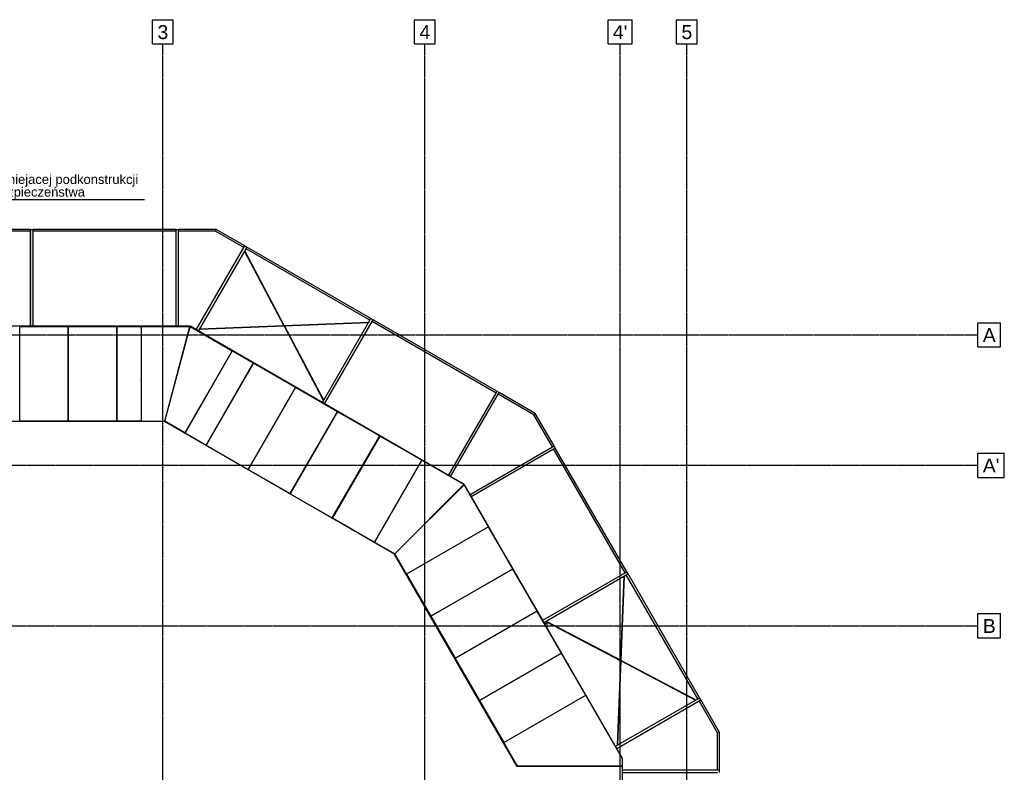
# Model space of a CAD drawing. Header units: millimetres. Extents: x 300 to 62366, y 297 to 39548.
# Tile 4 of 5: x 20123 to 40418, y 24023 to 39548. Entities that reach past the tile are written whole.
import ezdxf

# ---------------------------------------------------------------- set-up
doc = ezdxf.new("R2010")
doc.units = ezdxf.units.MM
doc.linetypes.add('DXK_LINE_DOT3', pattern=[5.9187, 2.979, -0.9799, 0.9799, -0.9799])
doc.styles.add('Arial', font='ARIAL.TTF', dxfattribs={"height": 0.2})

# ---------------------------------------------------------------- blocks, each defined once
blk = doc.blocks.new('Part-3349 - 1314')
at = {"color": 7}
for p, q in [((23764, 33149), (24744, 34847)), ((23808, 33124), (24788, 34822)), ((24764, 34881), (24808, 34856))]:
    blk.add_line(p, q, dxfattribs=at)
blk = doc.blocks.new('Part-3716 - 1314')
at = {"color": 7}
for p, q in [((25578, 33241), (27318, 33309)), ((25583, 33231), (27315, 33299)), ((27318, 33309), (27318, 33307)), ((27318, 33308), (27318, 33309)), ((27318, 33304), (27318, 33308)), ((27318, 33307), (27318, 33304)), ((23833, 33163), (25572, 33231)), ((23833, 33164), (23833, 33167)), ((23833, 33163), (23833, 33164)), ((23836, 33173), (25567, 33240))]:
    blk.add_line(p, q, dxfattribs=at)
blk = doc.blocks.new('Part-3730 - 1314')
at = {"color": 7}
for p, q in [((27848, 28522), (27854, 28528)), ((30376, 24143), (27848, 28522)), ((30381, 24152), (27854, 28528)), ((27903, 28577), (27891, 28565)), ((27903, 28576), (27903, 28577)), ((28153, 28143), (28153, 28144)), ((28654, 27275), (28653, 27277)), ((29155, 26407), (29154, 26409)), ((29656, 25539), (29655, 25541)), ((30158, 24671), (30156, 24673)), ((30376, 24143), (30381, 24152))]:
    blk.add_line(p, q, dxfattribs=at)
blk = doc.blocks.new('Part-3358 - 1314')
at = {"color": 7}
blk.add_line((29961, 31882), (30004, 31857), dxfattribs=at)
blk = doc.blocks.new('Part-3732 - 1314')
at = {"color": 7}
for p, q in [((17619, 31332), (17619, 31332)), ((17623, 31316), (17619, 31332)), ((17636, 31266), (17637, 31266)), ((17639, 31257), (17636, 31266)), ((23110, 31257), (17639, 31257)), ((18118, 31332), (18120, 31332)), ((18118, 31266), (18120, 31266)), ((19120, 31332), (19122, 31332)), ((19120, 31266), (19122, 31266)), ((20122, 31332), (20124, 31332)), ((20122, 31266), (20124, 31266)), ((21124, 31332), (21126, 31332)), ((21124, 31266), (21126, 31266)), ((22126, 31332), (22128, 31332)), ((22126, 31266), (22128, 31266)), ((22628, 31332), (22630, 31332)), ((22628, 31266), (22630, 31266)), ((23110, 31257), (23112, 31266)), ((23112, 31266), (23112, 31266)), ((23126, 31316), (23130, 31332)), ((23129, 31332), (23130, 31332))]:
    blk.add_line(p, q, dxfattribs=at)
blk = doc.blocks.new('Part-2362 - 1314')
at = {"color": 7}
for p, q in [((30175, 26998), (30179, 26998)), ((30349, 27098), (30353, 27098)), ((30940, 27098), (30997, 27098)), ((30997, 26999), (30997, 27098))]:
    blk.add_line(p, q, dxfattribs=at)
blk = doc.blocks.new('Part-3350 - 1314')
at = {"color": 7}
blk.add_line((24764, 34881), (24808, 34856), dxfattribs=at)
blk = doc.blocks.new('Part-2193 - 1314')
at = {"color": 7}
for p, q in [((24910, 30408), (24912, 30408)), ((26009, 30308), (26011, 30308)), ((26067, 30408), (26069, 30408)), ((27166, 30308), (27168, 30308)), ((27224, 30408), (27226, 30408)), ((28323, 30308), (28326, 30308)), ((28381, 30408), (28384, 30408))]:
    blk.add_line(p, q, dxfattribs=at)
blk = doc.blocks.new('Part-3740 - 1314')
at = {"color": 7}
for p, q in [((30376, 24143), (30381, 24152)), ((32549, 24152), (30381, 24152)), ((32549, 24143), (32549, 24152)), ((32549, 24143), (30376, 24143))]:
    blk.add_line(p, q, dxfattribs=at)
blk = doc.blocks.new('Part-3389 - 1314')
at = {"color": 7}
for p, q in [((29405, 29757), (31103, 30737)), ((29430, 29714), (31128, 30693)), ((31162, 30713), (31137, 30757))]:
    blk.add_line(p, q, dxfattribs=at)
blk = doc.blocks.new('Part-3756 - 1314')
at = {"color": 7}
for p, q in [((27891, 28565), (27854, 28528)), ((27892, 28564), (27891, 28565)), ((28140, 28135), (28139, 28136)), ((28641, 27267), (28640, 27269)), ((29142, 26399), (29141, 26401)), ((29643, 25531), (29642, 25533)), ((30144, 24663), (30143, 24665)), ((30381, 24152), (30381, 24152))]:
    blk.add_line(p, q, dxfattribs=at)
blk = doc.blocks.new('Part-2627 - 1314')
at = {"color": 7}
blk.add_line((29704, 29038), (29703, 29039), dxfattribs=at)
blk = doc.blocks.new('Part-3615 - 1314')
at = {"color": 7}
for p, q in [((30722, 31396), (30751, 31425)), ((31103, 30737), (30722, 31396)), ((31137, 30757), (30751, 31425)), ((31103, 30737), (31137, 30757))]:
    blk.add_line(p, q, dxfattribs=at)
blk = doc.blocks.new('Part-2620 - 1314')
at = {"color": 7}
for p, q in [((29214, 29888), (29243, 29917)), ((29215, 29886), (29214, 29888)), ((29403, 29760), (29287, 29961)), ((29903, 28894), (29433, 29708)), ((29704, 29038), (29704, 29040)), ((30403, 28028), (29933, 28842)), ((30205, 28170), (30204, 28172)), ((30903, 27162), (30433, 27976)), ((30706, 27303), (30705, 27304)), ((30940, 27098), (30933, 27110)), ((30940, 27098), (30940, 27098))]:
    blk.add_line(p, q, dxfattribs=at)
blk = doc.blocks.new('Part-3617 - 1314')
at = {"color": 7}
for p, q in [((34127, 25497), (34162, 25517)), ((34509, 24836), (34127, 25497)), ((34549, 24846), (34162, 25517)), ((34509, 24836), (34549, 24846))]:
    blk.add_line(p, q, dxfattribs=at)
blk = doc.blocks.new('Part-35517 - 1314')
at = {"color": 7}
for p, q in [((30788, 27350), (29098, 26374)), ((31288, 26484), (30788, 27350)), ((29598, 25508), (31288, 26484)), ((29098, 26374), (29598, 25508))]:
    blk.add_line(p, q, dxfattribs=at)
blk = doc.blocks.new('Part-35503 - 1314')
at = {"color": 7}
for p, q in [((20124, 33217), (21124, 33217)), ((20124, 31266), (20124, 33217)), ((21124, 33217), (21124, 31266)), ((21124, 31266), (20124, 31266))]:
    blk.add_line(p, q, dxfattribs=at)
blk = doc.blocks.new('Part-3779 - 1314')
at = {"color": 7}
for p, q in [((23110, 31257), (17639, 31257)), ((27848, 28522), (23110, 31257)), ((30376, 24143), (27848, 28522)), ((32549, 24143), (30376, 24143)), ((32549, 17953), (32549, 24143))]:
    blk.add_line(p, q, dxfattribs=at)
blk = doc.blocks.new('Part-3718 - 1314')
at = {"color": 7}
for p, q in [((30971, 27137), (30973, 27140)), ((30971, 27136), (30971, 27137)), ((30971, 27136), (32511, 26325)), ((30978, 27143), (32512, 26336)), ((32521, 26320), (34054, 25513)), ((32522, 26331), (34062, 25520)), ((34061, 25519), (34059, 25516)), ((34060, 25516), (34061, 25519)), ((34062, 25520), (34061, 25519)), ((34061, 25519), (34062, 25520))]:
    blk.add_line(p, q, dxfattribs=at)
blk = doc.blocks.new('Part-3783 - 1314')
at = {"color": 7}
for p, q in [((32549, 24310), (32543, 24309)), ((32543, 24157), (32549, 24152)), ((32549, 24152), (32549, 24310))]:
    blk.add_line(p, q, dxfattribs=at)
blk = doc.blocks.new('Part-3755 - 1314')
at = {"color": 7}
blk.add_line((30381, 24152), (30381, 24152), dxfattribs=at)
blk = doc.blocks.new('Part-28523 - 1314')
at = {"color": 7}
for p, q in [((22128, 32694), (22126, 32696)), ((22128, 32624), (22126, 32626)), ((22630, 32193), (22628, 32194)), ((22630, 32122), (22628, 32124))]:
    blk.add_line(p, q, dxfattribs=at)
blk = doc.blocks.new('Part-3286 - 1314')
at = {"color": 7}
blk.add_line((23349, 35223), (23399, 35223), dxfattribs=at)
blk = doc.blocks.new('Part-35519 - 1314')
at = {"color": 7}
for p, q in [((30101, 24638), (31790, 25613)), ((31790, 25613), (32543, 24309)), ((30381, 24152), (30101, 24638)), ((32543, 24152), (30381, 24152)), ((32543, 24309), (32543, 24152))]:
    blk.add_line(p, q, dxfattribs=at)
blk = doc.blocks.new('Part-35512 - 1314')
at = {"color": 7}
for p, q in [((28413, 30459), (27437, 28769)), ((29281, 29958), (28413, 30459)), ((27854, 28528), (29281, 29958)), ((27437, 28769), (27854, 28528))]:
    blk.add_line(p, q, dxfattribs=at)
blk = doc.blocks.new('Part-2063 - 1314')
at = {"color": 7}
for p, q in [((28512, 30408), (28524, 30408)), ((28524, 30401), (28524, 30408)), ((28424, 29096), (28424, 29099)), ((28524, 29196), (28524, 29200)), ((28424, 28299), (28424, 28300)), ((28524, 28357), (28524, 28358))]:
    blk.add_line(p, q, dxfattribs=at)
blk = doc.blocks.new('Part-2481 - 1314')
at = {"color": 7}
for p, q in [((23608, 33124), (23612, 33122)), ((24458, 32633), (24459, 32633)), ((24892, 32383), (24894, 32382)), ((25760, 31882), (25762, 31881)), ((26628, 31381), (26630, 31380)), ((27496, 30880), (27497, 30879)), ((28381, 30408), (28384, 30408))]:
    blk.add_line(p, q, dxfattribs=at)
blk = doc.blocks.new('GridLine-4258 - 1314')
at = {"color": 6}
for p, q in [((33663, 39548), (34086, 39548)), ((33663, 39048), (33663, 39548)), ((34086, 39048), (34086, 39548)), ((33663, 39048), (34086, 39048)), ((33663, 3048), (34086, 3048)), ((33663, 2548), (33663, 3048)), ((34086, 2548), (34086, 3048)), ((33663, 2548), (34086, 2548))]:
    blk.add_line(p, q, dxfattribs=at)
at = {"color": 6, "linetype": 'DXK_LINE_DOT3'}
blk.add_line((33874, 3048), (33874, 39048), dxfattribs=at)
at = {"color": 7, "style": 'Arial'}
for p in [(33763, 39148), (33763, 2648)]:
    blk.add_text('5', height=287, dxfattribs=at).set_placement(p)
blk = doc.blocks.new('Part-3863 - 1314')
at = {"color": 7}
for p, q in [((30933, 27110), (30903, 27162)), ((30903, 27162), (30903, 27162)), ((30933, 27110), (30933, 27110))]:
    blk.add_line(p, q, dxfattribs=at)
blk = doc.blocks.new('Part-3786 - 1314')
at = {"color": 7}
for p, q in [((23636, 33223), (17112, 33223)), ((17112, 33223), (17129, 33163)), ((17114, 33217), (18120, 33217)), ((17129, 33163), (17130, 33163)), ((18118, 33163), (18120, 33163)), ((19120, 33217), (19122, 33217)), ((19120, 33163), (19122, 33163)), ((20122, 33217), (20124, 33217)), ((20122, 33163), (20124, 33163)), ((21124, 33217), (21126, 33217)), ((21124, 33163), (21126, 33163)), ((22126, 33217), (22128, 33217)), ((22126, 33163), (22128, 33163)), ((22628, 33217), (23635, 33217)), ((22628, 33163), (22630, 33163)), ((23620, 33163), (23618, 33163)), ((23620, 33163), (23636, 33223))]:
    blk.add_line(p, q, dxfattribs=at)
blk = doc.blocks.new('Part-2764 - 1314')
at = {"color": 7}
for p, q in [((31207, 26435), (31206, 26436)), ((31709, 25566), (31707, 25569))]:
    blk.add_line(p, q, dxfattribs=at)
blk = doc.blocks.new('Part-2455 - 1314')
at = {"color": 7}
for p, q in [((18118, 33163), (18120, 33163)), ((19120, 33163), (19122, 33163)), ((20122, 33163), (20124, 33163)), ((21124, 33163), (21126, 33163)), ((22126, 33163), (22128, 33163)), ((22628, 33163), (22630, 33163))]:
    blk.add_line(p, q, dxfattribs=at)
blk = doc.blocks.new('Part-2499 - 1314')
at = {"color": 7}
for p, q in [((29214, 29888), (29212, 29889)), ((29243, 29917), (29214, 29888))]:
    blk.add_line(p, q, dxfattribs=at)
blk = doc.blocks.new('Part-3862 - 1314')
at = {"color": 7}
for p, q in [((29086, 30077), (29034, 30107)), ((29034, 30107), (29034, 30107)), ((29086, 30077), (29086, 30077))]:
    blk.add_line(p, q, dxfattribs=at)
blk = doc.blocks.new('Part-3866 - 1314')
at = {"color": 7}
for p, q in [((31933, 25378), (31903, 25430)), ((31903, 25430), (31903, 25430)), ((31933, 25378), (31933, 25378))]:
    blk.add_line(p, q, dxfattribs=at)
blk = doc.blocks.new('Part-3276 - 1314')
blk.add_hatch(color=1).paths.add_polyline_path([(20399, 33223), (20399, 35223), (20349, 35223), (20349, 33223)])
at = {"color": 1}
for p, q in [((20349, 35223), (20399, 35223)), ((20349, 33223), (20349, 35183)), ((20399, 33223), (20399, 35183))]:
    blk.add_line(p, q, dxfattribs=at)
blk = doc.blocks.new('Part-3277 - 1314')
at = {"color": 1}
blk.add_line((20349, 35223), (20399, 35223), dxfattribs=at)
blk = doc.blocks.new('Part-3285 - 1314')
at = {"color": 7}
for p, q in [((23349, 35223), (23399, 35223)), ((23349, 33223), (23349, 35183)), ((23399, 33223), (23399, 35183))]:
    blk.add_line(p, q, dxfattribs=at)
blk = doc.blocks.new('Part-3325 - 1314')
at = {"color": 7}
for p, q in [((32549, 24073), (34509, 24073)), ((32549, 24023), (34509, 24023)), ((34549, 24023), (34549, 24073))]:
    blk.add_line(p, q, dxfattribs=at)
blk = doc.blocks.new('Part-3326 - 1314')
at = {"color": 7}
blk.add_line((34549, 24023), (34549, 24073), dxfattribs=at)
blk = doc.blocks.new('Part-3341 - 1314')
at = {"color": 7}
for p, q in [((26363, 31649), (27343, 33347)), ((26406, 31624), (27386, 33322)), ((27362, 33381), (27406, 33356))]:
    blk.add_line(p, q, dxfattribs=at)
blk = doc.blocks.new('Part-3342 - 1314')
at = {"color": 7}
blk.add_line((27362, 33381), (27406, 33356), dxfattribs=at)
blk = doc.blocks.new('Part-3357 - 1314')
at = {"color": 7}
for p, q in [((29961, 31882), (30004, 31857)), ((28961, 30149), (29941, 31847)), ((29004, 30124), (29984, 31822))]:
    blk.add_line(p, q, dxfattribs=at)
blk = doc.blocks.new('Part-3390 - 1314')
at = {"color": 7}
blk.add_line((31162, 30713), (31137, 30757), dxfattribs=at)
blk = doc.blocks.new('Part-3397 - 1314')
at = {"color": 7}
for p, q in [((30905, 27159), (32602, 28139)), ((30930, 27115), (32627, 28095)), ((32662, 28115), (32637, 28159))]:
    blk.add_line(p, q, dxfattribs=at)
blk = doc.blocks.new('Part-3398 - 1314')
at = {"color": 7}
blk.add_line((32662, 28115), (32637, 28159), dxfattribs=at)
blk = doc.blocks.new('Part-3405 - 1314')
at = {"color": 7}
for p, q in [((32405, 24561), (34102, 25541)), ((32430, 24517), (34127, 25497)), ((34162, 25517), (34137, 25561))]:
    blk.add_line(p, q, dxfattribs=at)
blk = doc.blocks.new('Part-3406 - 1314')
at = {"color": 7}
blk.add_line((34162, 25517), (34137, 25561), dxfattribs=at)
blk = doc.blocks.new('Part-3784 - 1314')
at = {"color": 7}
for p, q in [((29287, 29961), (29243, 29917)), ((29243, 29917), (29244, 29915)), ((29284, 29955), (29283, 29957)), ((32549, 24310), (29287, 29961)), ((29739, 29058), (29738, 29060)), ((29786, 29085), (29785, 29087)), ((30287, 28217), (30286, 28219)), ((30240, 28190), (30239, 28192)), ((30741, 27323), (30740, 27324)), ((30788, 27350), (30787, 27351)), ((31242, 26455), (31241, 26457)), ((31289, 26482), (31288, 26484)), ((31744, 25586), (31742, 25589)), ((31790, 25613), (31789, 25616)), ((32543, 24309), (32549, 24310))]:
    blk.add_line(p, q, dxfattribs=at)
blk = doc.blocks.new('Part-35513 - 1314')
at = {"color": 7}
for p, q in [((23113, 31266), (23637, 33216)), ((23637, 33216), (24505, 32715)), ((24505, 32715), (23530, 31025)), ((23530, 31025), (23113, 31266))]:
    blk.add_line(p, q, dxfattribs=at)
blk = doc.blocks.new('Part-3605 - 1314')
at = {"color": 7}
for p, q in [((24162, 35183), (24172, 35223)), ((24744, 34847), (24162, 35183)), ((24764, 34881), (24172, 35223)), ((24744, 34847), (24764, 34881))]:
    blk.add_line(p, q, dxfattribs=at)
blk = doc.blocks.new('Part-3757 - 1314')
at = {"color": 7}
for p, q in [((23112, 31266), (23126, 31316)), ((23126, 31316), (23126, 31316)), ((23555, 31068), (23556, 31068)), ((23989, 30818), (23991, 30817)), ((24857, 30317), (24859, 30316)), ((25725, 29816), (25726, 29815)), ((26592, 29315), (26594, 29314)), ((27460, 28814), (27462, 28812)), ((27854, 28528), (27891, 28565)), ((27891, 28565), (27891, 28565))]:
    blk.add_line(p, q, dxfattribs=at)
blk = doc.blocks.new('Part-35511 - 1314')
at = {"color": 7}
for p, q in [((27544, 30960), (26569, 29270)), ((28411, 30460), (27544, 30960)), ((27435, 28770), (28411, 30460)), ((26569, 29270), (27435, 28770))]:
    blk.add_line(p, q, dxfattribs=at)
blk = doc.blocks.new('Part-3594 - 1314')
blk.add_hatch(color=1).paths.add_polyline_path([(20349, 35223), (17399, 35223), (17399, 35183), (20349, 35183)])
at = {"color": 1}
for p, q in [((20349, 35223), (17399, 35223)), ((17399, 35183), (17399, 35223)), ((20349, 35183), (17399, 35183)), ((20349, 35183), (20349, 35223))]:
    blk.add_line(p, q, dxfattribs=at)
blk = doc.blocks.new('Part-3595 - 1314')
blk.add_hatch(color=1).paths.add_polyline_path([(23349, 35223), (20399, 35223), (20399, 35183), (23349, 35183)])
at = {"color": 1}
for p, q in [((23349, 35223), (20399, 35223)), ((20399, 35183), (20399, 35223)), ((23349, 35183), (20399, 35183)), ((23349, 35183), (23349, 35223))]:
    blk.add_line(p, q, dxfattribs=at)
blk = doc.blocks.new('Part-35504 - 1314')
at = {"color": 7}
for p, q in [((21126, 33217), (22126, 33217)), ((21126, 31266), (21126, 33217)), ((22126, 33217), (22126, 31266)), ((22126, 31266), (21126, 31266))]:
    blk.add_line(p, q, dxfattribs=at)
blk = doc.blocks.new('Part-3596 - 1314')
at = {"color": 7}
for p, q in [((32627, 28095), (32662, 28115)), ((34102, 25541), (32627, 28095)), ((34137, 25561), (32662, 28115)), ((34102, 25541), (34137, 25561))]:
    blk.add_line(p, q, dxfattribs=at)
blk = doc.blocks.new('Part-35505 - 1314')
at = {"color": 7}
for p, q in [((22128, 33217), (22628, 33217)), ((22128, 31266), (22128, 33217)), ((22628, 33217), (22628, 31266)), ((22628, 31266), (22128, 31266))]:
    blk.add_line(p, q, dxfattribs=at)
blk = doc.blocks.new('Part-3597 - 1314')
at = {"color": 7}
for p, q in [((31128, 30693), (31162, 30713)), ((32602, 28139), (31128, 30693)), ((32637, 28159), (31162, 30713)), ((32602, 28139), (32637, 28159))]:
    blk.add_line(p, q, dxfattribs=at)
blk = doc.blocks.new('Part-3598 - 1314')
at = {"color": 7}
for p, q in [((27386, 33322), (27406, 33356)), ((29941, 31847), (27386, 33322)), ((29961, 31882), (27406, 33356)), ((29941, 31847), (29961, 31882))]:
    blk.add_line(p, q, dxfattribs=at)
blk = doc.blocks.new('Part-3599 - 1314')
at = {"color": 7}
for p, q in [((24788, 34822), (24808, 34856)), ((27343, 33347), (24788, 34822)), ((27362, 33381), (24808, 34856)), ((27343, 33347), (27362, 33381))]:
    blk.add_line(p, q, dxfattribs=at)
blk = doc.blocks.new('Part-3604 - 1314')
at = {"color": 7}
for p, q in [((24172, 35223), (23399, 35223)), ((23399, 35183), (23399, 35223)), ((24162, 35183), (23399, 35183)), ((24162, 35183), (24172, 35223))]:
    blk.add_line(p, q, dxfattribs=at)
blk = doc.blocks.new('Part-3614 - 1314')
at = {"color": 7}
for p, q in [((29984, 31822), (30004, 31857)), ((30722, 31396), (29984, 31822)), ((30751, 31425), (30004, 31857)), ((30722, 31396), (30751, 31425))]:
    blk.add_line(p, q, dxfattribs=at)
blk = doc.blocks.new('Part-3618 - 1314')
at = {"color": 7}
for p, q in [((34509, 24836), (34549, 24846)), ((34509, 24073), (34509, 24836)), ((34549, 24073), (34549, 24846)), ((34509, 24073), (34549, 24073))]:
    blk.add_line(p, q, dxfattribs=at)
blk = doc.blocks.new('Part-3673 - 1314')
at = {"color": 7}
blk.add_line((25820, 29977), (25820, 29981), dxfattribs=at)
blk = doc.blocks.new('Part-3678 - 1314')
at = {"color": 7}
for p, q in [((27166, 30308), (27168, 30308)), ((27079, 30154), (27079, 30158))]:
    blk.add_line(p, q, dxfattribs=at)
blk = doc.blocks.new('Part-3702 - 1314')
at = {"color": 7}
for p, q in [((29869, 26819), (29869, 26821)), ((29778, 26766), (29778, 26769)), ((29778, 25609), (29778, 25612)), ((29869, 25662), (29869, 25664))]:
    blk.add_line(p, q, dxfattribs=at)
blk = doc.blocks.new('Part-3715 - 1314')
at = {"color": 7}
for p, q in [((25567, 33240), (24760, 34774)), ((24766, 34781), (24763, 34779)), ((24763, 34779), (24766, 34780)), ((24766, 34780), (24767, 34781)), ((24767, 34781), (24766, 34781)), ((25578, 33241), (24767, 34781)), ((26383, 31690), (25572, 33231)), ((26390, 31698), (25583, 33231)), ((26384, 31691), (26383, 31690)), ((26387, 31692), (26384, 31691))]:
    blk.add_line(p, q, dxfattribs=at)
blk = doc.blocks.new('Part-3717 - 1314')
at = {"color": 7}
for p, q in [((32512, 26336), (32580, 28068)), ((32522, 26331), (32590, 28070)), ((32584, 28071), (32588, 28070)), ((32588, 28071), (32585, 28071)), ((32590, 28070), (32588, 28071)), ((32588, 28070), (32590, 28070)), ((32443, 24586), (32511, 26325)), ((32453, 24588), (32521, 26320)), ((32444, 24586), (32443, 24586)), ((32448, 24585), (32444, 24586))]:
    blk.add_line(p, q, dxfattribs=at)
blk = doc.blocks.new('Part-3731 - 1314')
at = {"color": 7}
for p, q in [((23110, 31257), (23112, 31266)), ((27848, 28522), (23110, 31257)), ((23112, 31266), (23113, 31266)), ((23126, 31316), (23130, 31332)), ((23130, 31332), (23131, 31332)), ((23563, 31082), (23564, 31082)), ((23530, 31025), (23531, 31024)), ((23964, 30774), (23966, 30773)), ((23997, 30832), (23999, 30831)), ((24832, 30273), (24834, 30272)), ((24865, 30331), (24867, 30330)), ((25700, 29772), (25701, 29771)), ((25733, 29830), (25734, 29829)), ((26567, 29271), (26569, 29270)), ((26600, 29329), (26602, 29328)), ((27468, 28828), (27470, 28826)), ((27435, 28770), (27854, 28528)), ((27848, 28522), (27854, 28528)), ((27891, 28565), (27903, 28577)), ((27903, 28577), (27903, 28577))]:
    blk.add_line(p, q, dxfattribs=at)
blk = doc.blocks.new('Part-3758 - 1314')
at = {"color": 7}
for p, q in [((17623, 31316), (17623, 31316)), ((17636, 31266), (17623, 31316)), ((18118, 31316), (18120, 31316)), ((19120, 31316), (19122, 31316)), ((20122, 31316), (20124, 31316)), ((21124, 31316), (21126, 31316)), ((22126, 31316), (22128, 31316)), ((22628, 31316), (22630, 31316)), ((23112, 31266), (23126, 31316)), ((23125, 31316), (23126, 31316))]:
    blk.add_line(p, q, dxfattribs=at)
blk = doc.blocks.new('Part-3785 - 1314')
at = {"color": 7}
for p, q in [((23636, 33223), (23620, 33163)), ((23620, 33163), (23623, 33162)), ((23635, 33217), (23637, 33216)), ((29287, 29961), (23636, 33223)), ((24505, 32715), (29283, 29957)), ((24478, 32668), (24479, 32667)), ((24912, 32417), (24914, 32416)), ((25780, 31916), (25782, 31915)), ((26648, 31415), (26650, 31414)), ((27516, 30914), (27518, 30913)), ((28384, 30413), (28386, 30412)), ((29243, 29917), (29242, 29918)), ((29243, 29917), (29287, 29961))]:
    blk.add_line(p, q, dxfattribs=at)
blk = doc.blocks.new('Part-3856 - 1314')
at = {"color": 7}
for p, q in [((26488, 31577), (26436, 31607)), ((26436, 31607), (26436, 31607)), ((26488, 31577), (26488, 31577))]:
    blk.add_line(p, q, dxfattribs=at)
blk = doc.blocks.new('Part-3857 - 1314')
at = {"color": 7}
for p, q in [((25622, 32077), (25570, 32107)), ((25570, 32107), (25570, 32107)), ((25622, 32077), (25622, 32077))]:
    blk.add_line(p, q, dxfattribs=at)
blk = doc.blocks.new('Part-3858 - 1314')
at = {"color": 7}
for p, q in [((27354, 31077), (27302, 31107)), ((27302, 31107), (27302, 31107)), ((27354, 31077), (27354, 31077))]:
    blk.add_line(p, q, dxfattribs=at)
blk = doc.blocks.new('Part-3859 - 1314')
at = {"color": 7}
for p, q in [((28220, 30577), (28168, 30607)), ((28168, 30607), (28168, 30607)), ((28220, 30577), (28220, 30577))]:
    blk.add_line(p, q, dxfattribs=at)
blk = doc.blocks.new('Part-3860 - 1314')
at = {"color": 7}
for p, q in [((24756, 32577), (24704, 32607)), ((24704, 32607), (24704, 32607)), ((24756, 32577), (24756, 32577))]:
    blk.add_line(p, q, dxfattribs=at)
blk = doc.blocks.new('Part-3861 - 1314')
at = {"color": 7}
for p, q in [((23890, 33077), (23838, 33107)), ((23838, 33107), (23838, 33107)), ((23889, 33077), (23890, 33077))]:
    blk.add_line(p, q, dxfattribs=at)
blk = doc.blocks.new('Part-3864 - 1314')
at = {"color": 7}
for p, q in [((30433, 27976), (30403, 28028)), ((30403, 28028), (30403, 28028)), ((30433, 27976), (30433, 27976))]:
    blk.add_line(p, q, dxfattribs=at)
blk = doc.blocks.new('Part-3865 - 1314')
at = {"color": 7}
for p, q in [((31433, 26244), (31403, 26296)), ((31403, 26296), (31403, 26296)), ((31433, 26244), (31433, 26244))]:
    blk.add_line(p, q, dxfattribs=at)
blk = doc.blocks.new('Part-3867 - 1314')
at = {"color": 7}
for p, q in [((32433, 24512), (32403, 24564)), ((32403, 24564), (32403, 24564)), ((32433, 24512), (32433, 24512))]:
    blk.add_line(p, q, dxfattribs=at)
blk = doc.blocks.new('Part-3868 - 1314')
at = {"color": 7}
for p, q in [((29933, 28842), (29903, 28894)), ((29903, 28894), (29903, 28894)), ((29933, 28842), (29933, 28842))]:
    blk.add_line(p, q, dxfattribs=at)
blk = doc.blocks.new('Part-3869 - 1314')
at = {"color": 7}
for p, q in [((29433, 29708), (29403, 29760)), ((29403, 29760), (29403, 29760)), ((29433, 29708), (29433, 29708))]:
    blk.add_line(p, q, dxfattribs=at)
blk = doc.blocks.new('GridLine-4255 - 1314')
at = {"color": 6}
for p, q in [((22863, 39548), (23286, 39548)), ((22863, 39048), (22863, 39548)), ((23286, 39048), (23286, 39548)), ((22863, 39048), (23286, 39048)), ((22863, 3048), (23286, 3048)), ((22863, 2548), (22863, 3048)), ((23286, 2548), (23286, 3048)), ((22863, 2548), (23286, 2548))]:
    blk.add_line(p, q, dxfattribs=at)
at = {"color": 6, "linetype": 'DXK_LINE_DOT3'}
blk.add_line((23074, 3048), (23074, 39048), dxfattribs=at)
at = {"color": 7, "style": 'Arial'}
for p in [(22963, 39148), (22963, 2648)]:
    blk.add_text('3', height=287, dxfattribs=at).set_placement(p)
blk = doc.blocks.new('GridLine-4256 - 1314')
at = {"color": 6}
for p, q in [((28263, 39548), (28686, 39548)), ((28263, 39048), (28263, 39548)), ((28686, 39048), (28686, 39548)), ((28263, 39048), (28686, 39048)), ((28263, 3048), (28686, 3048)), ((28263, 2548), (28263, 3048)), ((28686, 2548), (28686, 3048)), ((28263, 2548), (28686, 2548))]:
    blk.add_line(p, q, dxfattribs=at)
at = {"color": 6, "linetype": 'DXK_LINE_DOT3'}
blk.add_line((28474, 3048), (28474, 39048), dxfattribs=at)
at = {"color": 7, "style": 'Arial'}
for p in [(28363, 39148), (28363, 2648)]:
    blk.add_text('4', height=287, dxfattribs=at).set_placement(p)
blk = doc.blocks.new('GridLine-4257 - 1314')
at = {"color": 6}
for p, q in [((32250, 39548), (32749, 39548)), ((32250, 39048), (32250, 39548)), ((32749, 39048), (32749, 39548)), ((32250, 39048), (32749, 39048)), ((32250, 3048), (32749, 3048)), ((32250, 2548), (32250, 3048)), ((32749, 2548), (32749, 3048)), ((32250, 2548), (32749, 2548))]:
    blk.add_line(p, q, dxfattribs=at)
at = {"color": 6, "linetype": 'DXK_LINE_DOT3'}
blk.add_line((32499, 3048), (32499, 39048), dxfattribs=at)
at = {"color": 7, "style": 'Arial'}
for p in [(32350, 39148), (32350, 2648)]:
    blk.add_text("4'", height=286.5, dxfattribs=at).set_placement(p)
blk = doc.blocks.new('GridLine-4263 - 1314')
at = {"color": 6}
for p, q in [((39874, 27298), (40341, 27298)), ((39874, 26798), (39874, 27298)), ((40341, 26798), (40341, 27298)), ((39874, 26798), (40341, 26798))]:
    blk.add_line(p, q, dxfattribs=at)
at = {"color": 6, "linetype": 'DXK_LINE_DOT3'}
blk.add_line((843, 27048), (39874, 27048), dxfattribs=at)
at = {"color": 7, "style": 'Arial'}
blk.add_text('B', height=287, dxfattribs=at).set_placement((39974, 26898))
blk = doc.blocks.new('GridLine-4264 - 1314')
at = {"color": 6}
for p, q in [((39874, 30608), (40418, 30608)), ((39874, 30108), (39874, 30608)), ((40418, 30108), (40418, 30608)), ((39874, 30108), (40418, 30108))]:
    blk.add_line(p, q, dxfattribs=at)
at = {"color": 6, "linetype": 'DXK_LINE_DOT3'}
blk.add_line((843, 30358), (39874, 30358), dxfattribs=at)
at = {"color": 7, "style": 'Arial'}
blk.add_text("A'", height=286.5, dxfattribs=at).set_placement((39974, 30208))
blk = doc.blocks.new('GridLine-4265 - 1314')
at = {"color": 6}
for p, q in [((39874, 33298), (40341, 33298)), ((39874, 32798), (39874, 33298)), ((40341, 32798), (40341, 33298)), ((39874, 32798), (40341, 32798))]:
    blk.add_line(p, q, dxfattribs=at)
at = {"color": 6, "linetype": 'DXK_LINE_DOT3'}
blk.add_line((835, 33048), (39874, 33048), dxfattribs=at)
at = {"color": 7, "style": 'Arial'}
blk.add_text('A', height=287, dxfattribs=at).set_placement((39974, 32898))
blk = doc.blocks.new('Part-28380 - 1314')
at = {"color": 7}
for p, q in [((29492, 26602), (29498, 26607)), ((29660, 26698), (29665, 26704))]:
    blk.add_line(p, q, dxfattribs=at)
blk = doc.blocks.new('Part-35509 - 1314')
at = {"color": 7}
for p, q in [((25809, 31962), (24833, 30272)), ((26675, 31462), (25809, 31962)), ((25700, 29772), (26675, 31462)), ((24833, 30272), (25700, 29772))]:
    blk.add_line(p, q, dxfattribs=at)
blk = doc.blocks.new('Part-35508 - 1314')
at = {"color": 7}
for p, q in [((24941, 32463), (23966, 30773)), ((25807, 31963), (24941, 32463)), ((24832, 30273), (25807, 31963)), ((23966, 30773), (24832, 30273))]:
    blk.add_line(p, q, dxfattribs=at)
blk = doc.blocks.new('Part-35507 - 1314')
at = {"color": 7}
for p, q in [((24506, 32714), (23531, 31024)), ((24939, 32464), (24506, 32714)), ((23964, 30774), (24939, 32464)), ((23531, 31024), (23964, 30774))]:
    blk.add_line(p, q, dxfattribs=at)
blk = doc.blocks.new('Part-30674 - 1314')
at = {"color": 7}
for p, q in [((22628, 32615), (22630, 32617)), ((22628, 32593), (22630, 32594)), ((22126, 32115), (22128, 32117)), ((22126, 32093), (22128, 32095))]:
    blk.add_line(p, q, dxfattribs=at)
blk = doc.blocks.new('Part-35514 - 1314')
at = {"color": 7}
for p, q in [((27855, 28528), (29284, 29955)), ((29284, 29955), (29785, 29087)), ((29785, 29087), (28096, 28111)), ((28096, 28111), (27855, 28528))]:
    blk.add_line(p, q, dxfattribs=at)
blk = doc.blocks.new('Part-35506 - 1314')
at = {"color": 7}
for p, q in [((23633, 33217), (22630, 33217)), ((22630, 33217), (22630, 31266)), ((23112, 31266), (23633, 33217)), ((22630, 31266), (23112, 31266))]:
    blk.add_line(p, q, dxfattribs=at)
blk = doc.blocks.new('Part-35510 - 1314')
at = {"color": 7}
for p, q in [((26677, 31461), (25701, 29771)), ((27543, 30961), (26677, 31461)), ((26567, 29271), (27543, 30961)), ((25701, 29771), (26567, 29271))]:
    blk.add_line(p, q, dxfattribs=at)
blk = doc.blocks.new('Part-35515 - 1314')
at = {"color": 7}
for p, q in [((29786, 29085), (28096, 28110)), ((30286, 28219), (29786, 29085)), ((28596, 27244), (30286, 28219)), ((28096, 28110), (28596, 27244))]:
    blk.add_line(p, q, dxfattribs=at)
blk = doc.blocks.new('Part-35516 - 1314')
at = {"color": 7}
for p, q in [((30287, 28217), (28597, 27242)), ((30787, 27351), (30287, 28217)), ((28597, 27242), (29097, 26376)), ((29097, 26376), (30787, 27351))]:
    blk.add_line(p, q, dxfattribs=at)
blk = doc.blocks.new('Part-35518 - 1314')
at = {"color": 7}
for p, q in [((31289, 26482), (29599, 25506)), ((31789, 25616), (31289, 26482)), ((30099, 24640), (31789, 25616)), ((29599, 25506), (30099, 24640))]:
    blk.add_line(p, q, dxfattribs=at)
blk = doc.blocks.new('Text-31791 - 1314')
at = {"color": 136}
for p, q in [((18120, 35223), (18309, 35840)), ((18309, 35840), (22699, 35840))]:
    blk.add_line(p, q, dxfattribs=at)
at = {"color": 1, "style": 'Arial'}
for s, p in [('demontaż istniejacej podkonstrukcji ', (18369, 36160)), ('pod siatki bezpieczeństwa', (18369, 35900))]:
    blk.add_text(s, height=191.02, dxfattribs=at).set_placement(p)

msp = doc.modelspace()

# ---------------------------------------------------------------- block references
for name in ['GridLine-4255 - 1314', 'GridLine-4256 - 1314', 'GridLine-4257 - 1314', 'GridLine-4258 - 1314', 'Text-31791 - 1314', 'Part-3594 - 1314', 'Part-3276 - 1314', 'Part-3277 - 1314', 'Part-3595 - 1314', 'Part-3286 - 1314', 'Part-3285 - 1314', 'Part-3604 - 1314', 'Part-3605 - 1314', 'Part-3349 - 1314', 'Part-3715 - 1314', 'Part-3350 - 1314', 'Part-3599 - 1314', 'GridLine-4265 - 1314', 'Part-3716 - 1314', 'Part-3341 - 1314', 'Part-3342 - 1314', 'Part-3598 - 1314', 'Part-3786 - 1314', 'Part-2455 - 1314', 'Part-35503 - 1314', 'Part-35504 - 1314', 'Part-35505 - 1314', 'Part-35506 - 1314', 'Part-35513 - 1314', 'Part-2481 - 1314', 'Part-3785 - 1314', 'Part-3861 - 1314', 'Part-28523 - 1314', 'Part-35507 - 1314', 'Part-30674 - 1314', 'Part-3860 - 1314', 'Part-35508 - 1314', 'Part-3857 - 1314', 'Part-35509 - 1314', 'Part-3357 - 1314', 'Part-3358 - 1314', 'Part-3614 - 1314', 'Part-35510 - 1314', 'Part-3856 - 1314', 'Part-3779 - 1314', 'Part-3732 - 1314', 'Part-3758 - 1314', 'Part-3731 - 1314', 'Part-3757 - 1314', 'Part-3615 - 1314', 'Part-3858 - 1314', 'Part-35511 - 1314', 'Part-3389 - 1314', 'Part-3597 - 1314', 'Part-3390 - 1314', 'GridLine-4264 - 1314', 'Part-35512 - 1314', 'Part-3859 - 1314', 'Part-2193 - 1314', 'Part-3678 - 1314', 'Part-2063 - 1314', 'Part-3862 - 1314', 'Part-3673 - 1314', 'Part-35514 - 1314', 'Part-2499 - 1314', 'Part-2620 - 1314', 'Part-3784 - 1314', 'Part-3869 - 1314', 'Part-35515 - 1314', 'Part-2627 - 1314', 'Part-3868 - 1314', 'Part-3730 - 1314', 'Part-3756 - 1314', 'Part-35516 - 1314', 'Part-3864 - 1314', 'Part-3397 - 1314', 'Part-3717 - 1314', 'Part-3596 - 1314', 'Part-3398 - 1314', 'GridLine-4263 - 1314', 'Part-35517 - 1314', 'Part-2362 - 1314', 'Part-3863 - 1314', 'Part-3718 - 1314', 'Part-3702 - 1314', 'Part-28380 - 1314', 'Part-35518 - 1314', 'Part-2764 - 1314', 'Part-3865 - 1314', 'Part-35519 - 1314', 'Part-3866 - 1314', 'Part-3405 - 1314', 'Part-3617 - 1314', 'Part-3406 - 1314', 'Part-3618 - 1314', 'Part-3867 - 1314', 'Part-3740 - 1314', 'Part-3755 - 1314', 'Part-3783 - 1314', 'Part-3325 - 1314', 'Part-3326 - 1314']:
    msp.add_blockref(name, (0, 0))

doc.saveas('drawing.dxf')
